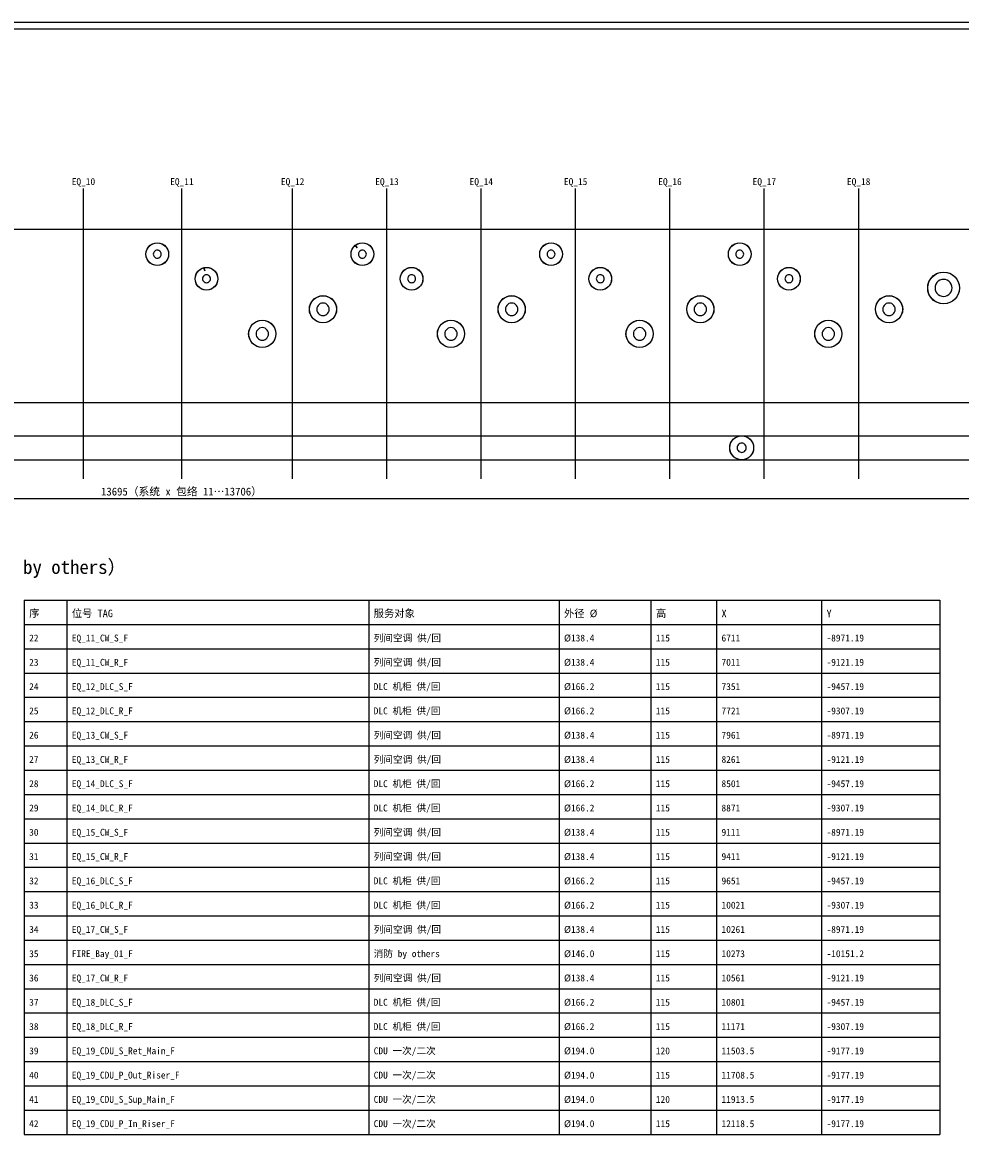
# Model space of a CAD drawing. Header units: metres. Extents: x 8 to 833, y 8 to 586.
# Tile 3 of 4: x 341 to 626, y 241 to 586. Entities that reach past the tile are written whole.
import ezdxf
from ezdxf.enums import TextEntityAlignment as Align

# ---------------------------------------------------------------- set-up
doc = ezdxf.new("R2010")
doc.units = ezdxf.units.M
for name, color, linetype in [('CL', 1, 'Continuous'), ('DECK-QC', 3, 'Continuous'), ('DIM', 7, 'Continuous'), ('FIRE-BYOTHERS', 253, 'Continuous'), ('FRAME', 7, 'Continuous'), ('GRID', 252, 'Continuous'), ('TEXT', 7, 'Continuous')]:
    doc.layers.add(name, color=color, linetype=linetype)
doc.styles.add('CN', font='simsun.ttc')

msp = doc.modelspace()

# ---------------------------------------------------------------- linework, layer by layer
at = {"layer": 'CL'}
for points in [[(359.05, 447), (359.05, 535.5)], [(389.05, 447), (389.05, 535.5)], [(422.8, 447), (422.8, 535.5)], [(451.55, 447), (451.55, 535.5)], [(480.3, 447), (480.3, 535.5)], [(509.05, 447), (509.05, 535.5)], [(537.8, 447), (537.8, 535.5)], [(566.55, 447), (566.55, 535.5)], [(595.3, 447), (595.3, 535.5)]]:
    msp.add_lwpolyline(points, dxfattribs=at)
at = {"layer": 'DECK-QC'}
for points in [[(378.43, 516.94), (378.84, 517.6), (379.39, 518.15), (380.05, 518.56), (380.78, 518.81), (381.55, 518.9), (382.32, 518.81), (383.05, 518.56), (383.71, 518.15), (384.26, 517.6), (384.67, 516.94), (384.92, 516.21), (385.01, 515.44), (384.92, 514.67), (384.67, 513.94), (384.26, 513.28), (383.71, 512.74), (383.05, 512.32), (382.32, 512.07), (381.55, 511.98), (380.78, 512.07), (380.05, 512.32), (379.39, 512.74), (378.84, 513.28), (378.43, 513.94), (378.18, 514.67), (378.09, 515.44), (378.18, 516.21), (378.43, 516.94)], [(440.93, 516.94), (441.34, 517.6), (441.89, 518.15), (442.55, 518.56), (443.28, 518.81), (444.05, 518.9), (444.82, 518.81), (445.55, 518.56), (446.21, 518.15), (446.76, 517.6), (447.17, 516.94), (447.42, 516.21), (447.51, 515.44), (447.42, 514.67), (447.17, 513.94), (446.76, 513.28), (446.21, 512.74), (445.55, 512.32), (444.82, 512.07), (444.05, 511.98), (443.28, 512.07), (442.55, 512.32), (441.89, 512.74), (441.34, 513.28), (440.93, 513.94), (440.68, 514.67), (440.59, 515.44), (440.68, 516.21), (440.93, 516.94)], [(442.49, 517.4), (442.49, 517.4), (441.89, 518.15), (442.49, 517.4)], [(498.43, 516.94), (498.84, 517.6), (499.39, 518.15), (500.05, 518.56), (500.78, 518.81), (501.55, 518.9), (502.32, 518.81), (503.05, 518.56), (503.71, 518.15), (504.26, 517.6), (504.67, 516.94), (504.92, 516.21), (505.01, 515.44), (504.92, 514.67), (504.67, 513.94), (504.26, 513.28), (503.71, 512.74), (503.05, 512.32), (502.32, 512.07), (501.55, 511.98), (500.78, 512.07), (500.05, 512.32), (499.39, 512.74), (498.84, 513.28), (498.43, 513.94), (498.18, 514.67), (498.09, 515.44), (498.18, 516.21), (498.43, 516.94)], [(555.93, 516.94), (556.34, 517.6), (556.89, 518.15), (557.55, 518.56), (558.28, 518.81), (559.05, 518.9), (559.82, 518.81), (560.55, 518.56), (561.21, 518.15), (561.76, 517.6), (562.17, 516.94), (562.42, 516.21), (562.51, 515.44), (562.42, 514.67), (562.17, 513.94), (561.76, 513.28), (561.21, 512.74), (560.55, 512.32), (559.82, 512.07), (559.05, 511.98), (558.28, 512.07), (557.55, 512.32), (556.89, 512.74), (556.34, 513.28), (555.93, 513.94), (555.68, 514.67), (555.59, 515.44), (555.68, 516.21), (555.93, 516.94)], [(380.6, 516.19), (380.46, 515.97), (380.37, 515.71), (380.34, 515.44), (380.37, 515.17), (380.46, 514.92), (380.6, 514.69), (380.8, 514.49), (381.02, 514.35), (381.28, 514.26), (381.55, 514.23), (381.82, 514.26), (382.07, 514.35), (382.3, 514.49), (382.5, 514.69), (382.64, 514.92), (382.73, 515.17), (382.76, 515.44), (382.73, 515.71), (382.64, 515.97), (382.5, 516.19), (382.3, 516.39), (382.07, 516.53), (381.82, 516.62), (381.55, 516.65), (381.28, 516.62), (381.02, 516.53), (380.8, 516.39), (380.6, 516.19)], [(443.1, 516.19), (442.96, 515.97), (442.87, 515.71), (442.84, 515.44), (442.87, 515.17), (442.96, 514.92), (443.1, 514.69), (443.3, 514.49), (443.53, 514.35), (443.78, 514.26), (444.05, 514.23), (444.32, 514.26), (444.58, 514.35), (444.8, 514.49), (445, 514.69), (445.14, 514.92), (445.23, 515.17), (445.26, 515.44), (445.23, 515.71), (445.14, 515.97), (445, 516.19), (444.8, 516.39), (444.58, 516.53), (444.32, 516.62), (444.05, 516.65), (443.78, 516.62), (443.53, 516.53), (443.3, 516.39), (443.1, 516.19)], [(500.6, 516.19), (500.46, 515.97), (500.37, 515.71), (500.34, 515.44), (500.37, 515.17), (500.46, 514.92), (500.6, 514.69), (500.8, 514.49), (501.02, 514.35), (501.28, 514.26), (501.55, 514.23), (501.82, 514.26), (502.07, 514.35), (502.3, 514.49), (502.5, 514.69), (502.64, 514.92), (502.73, 515.17), (502.76, 515.44), (502.73, 515.71), (502.64, 515.97), (502.5, 516.19), (502.3, 516.39), (502.07, 516.53), (501.82, 516.62), (501.55, 516.65), (501.28, 516.62), (501.02, 516.53), (500.8, 516.39), (500.6, 516.19)], [(558.1, 516.19), (557.96, 515.97), (557.87, 515.71), (557.84, 515.44), (557.87, 515.17), (557.96, 514.92), (558.1, 514.69), (558.3, 514.49), (558.53, 514.35), (558.78, 514.26), (559.05, 514.23), (559.32, 514.26), (559.58, 514.35), (559.8, 514.49), (560, 514.69), (560.14, 514.92), (560.23, 515.17), (560.26, 515.44), (560.23, 515.71), (560.14, 515.97), (560, 516.19), (559.8, 516.39), (559.58, 516.53), (559.32, 516.62), (559.05, 516.65), (558.78, 516.62), (558.53, 516.53), (558.3, 516.39), (558.1, 516.19)], [(393.43, 509.44), (393.84, 510.1), (394.39, 510.65), (395.05, 511.06), (395.78, 511.31), (396.55, 511.4), (397.32, 511.31), (398.05, 511.06), (398.71, 510.65), (399.26, 510.1), (399.67, 509.44), (399.92, 508.71), (400.01, 507.94), (399.92, 507.17), (399.67, 506.44), (399.26, 505.78), (398.71, 505.24), (398.05, 504.82), (397.32, 504.57), (396.55, 504.48), (395.78, 504.57), (395.05, 504.82), (394.39, 505.24), (393.84, 505.78), (393.43, 506.44), (393.18, 507.17), (393.09, 507.94), (393.18, 508.71), (393.43, 509.44)], [(395.99, 510.39), (395.99, 510.39), (395.78, 511.31), (395.99, 510.39)], [(455.93, 509.44), (456.34, 510.1), (456.89, 510.65), (457.55, 511.06), (458.28, 511.31), (459.05, 511.4), (459.82, 511.31), (460.55, 511.06), (461.21, 510.65), (461.76, 510.1), (462.17, 509.44), (462.42, 508.71), (462.51, 507.94), (462.42, 507.17), (462.17, 506.44), (461.76, 505.78), (461.21, 505.24), (460.55, 504.82), (459.82, 504.57), (459.05, 504.48), (458.28, 504.57), (457.55, 504.82), (456.89, 505.24), (456.34, 505.78), (455.93, 506.44), (455.68, 507.17), (455.59, 507.94), (455.68, 508.71), (455.93, 509.44)], [(513.43, 509.44), (513.84, 510.1), (514.39, 510.65), (515.05, 511.06), (515.78, 511.31), (516.55, 511.4), (517.32, 511.31), (518.05, 511.06), (518.71, 510.65), (519.26, 510.1), (519.67, 509.44), (519.92, 508.71), (520.01, 507.94), (519.92, 507.17), (519.67, 506.44), (519.26, 505.78), (518.71, 505.24), (518.05, 504.82), (517.32, 504.57), (516.55, 504.48), (515.78, 504.57), (515.05, 504.82), (514.39, 505.24), (513.84, 505.78), (513.43, 506.44), (513.18, 507.17), (513.09, 507.94), (513.18, 508.71), (513.43, 509.44)], [(570.93, 509.44), (571.34, 510.1), (571.89, 510.65), (572.55, 511.06), (573.28, 511.31), (574.05, 511.4), (574.82, 511.31), (575.55, 511.06), (576.21, 510.65), (576.76, 510.1), (577.17, 509.44), (577.42, 508.71), (577.51, 507.94), (577.42, 507.17), (577.17, 506.44), (576.76, 505.78), (576.21, 505.24), (575.55, 504.82), (574.82, 504.57), (574.05, 504.48), (573.28, 504.57), (572.55, 504.82), (571.89, 505.24), (571.34, 505.78), (570.93, 506.44), (570.68, 507.17), (570.59, 507.94), (570.68, 508.71), (570.93, 509.44)], [(616.45, 506.22), (616.81, 507.24), (617.38, 508.16), (618.15, 508.93), (619.07, 509.51), (620.1, 509.87), (621.18, 509.99), (622.25, 509.87), (623.28, 509.51), (624.2, 508.93), (624.97, 508.16), (625.54, 507.24), (625.9, 506.22), (626.03, 505.14), (625.9, 504.06), (625.54, 503.04), (624.97, 502.12), (624.2, 501.35), (623.28, 500.77), (622.25, 500.41), (621.18, 500.29), (620.1, 500.41), (619.07, 500.77), (618.15, 501.35), (617.38, 502.12), (616.81, 503.04), (616.45, 504.06), (616.33, 505.14), (616.45, 506.22)], [(395.6, 508.69), (395.46, 508.47), (395.37, 508.21), (395.34, 507.94), (395.37, 507.67), (395.46, 507.42), (395.6, 507.19), (395.8, 506.99), (396.02, 506.85), (396.28, 506.76), (396.55, 506.73), (396.82, 506.76), (397.07, 506.85), (397.3, 506.99), (397.5, 507.19), (397.64, 507.42), (397.73, 507.67), (397.76, 507.94), (397.73, 508.21), (397.64, 508.47), (397.5, 508.69), (397.3, 508.89), (397.07, 509.03), (396.82, 509.12), (396.55, 509.15), (396.28, 509.12), (396.02, 509.03), (395.8, 508.89), (395.6, 508.69)], [(458.1, 508.69), (457.96, 508.47), (457.87, 508.21), (457.84, 507.94), (457.87, 507.67), (457.96, 507.42), (458.1, 507.19), (458.3, 506.99), (458.52, 506.85), (458.78, 506.76), (459.05, 506.73), (459.32, 506.76), (459.57, 506.85), (459.8, 506.99), (460, 507.19), (460.14, 507.42), (460.23, 507.67), (460.26, 507.94), (460.23, 508.21), (460.14, 508.47), (460, 508.69), (459.8, 508.89), (459.57, 509.03), (459.32, 509.12), (459.05, 509.15), (458.78, 509.12), (458.52, 509.03), (458.3, 508.89), (458.1, 508.69)], [(515.6, 508.69), (515.46, 508.47), (515.37, 508.21), (515.34, 507.94), (515.37, 507.67), (515.46, 507.42), (515.6, 507.19), (515.8, 506.99), (516.02, 506.85), (516.28, 506.76), (516.55, 506.73), (516.82, 506.76), (517.07, 506.85), (517.3, 506.99), (517.5, 507.19), (517.64, 507.42), (517.73, 507.67), (517.76, 507.94), (517.73, 508.21), (517.64, 508.47), (517.5, 508.69), (517.3, 508.89), (517.07, 509.03), (516.82, 509.12), (516.55, 509.15), (516.28, 509.12), (516.02, 509.03), (515.8, 508.89), (515.6, 508.69)], [(573.1, 508.69), (572.96, 508.47), (572.87, 508.21), (572.84, 507.94), (572.87, 507.67), (572.96, 507.42), (573.1, 507.19), (573.3, 506.99), (573.52, 506.85), (573.78, 506.76), (574.05, 506.73), (574.32, 506.76), (574.58, 506.85), (574.8, 506.99), (575, 507.19), (575.14, 507.42), (575.23, 507.67), (575.26, 507.94), (575.23, 508.21), (575.14, 508.47), (575, 508.69), (574.8, 508.89), (574.58, 509.03), (574.32, 509.12), (574.05, 509.15), (573.78, 509.12), (573.52, 509.03), (573.3, 508.89), (573.1, 508.69)], [(619.14, 506.76), (618.83, 506.27), (618.64, 505.72), (618.58, 505.14), (618.64, 504.56), (618.83, 504.01), (619.14, 503.52), (619.55, 503.11), (620.05, 502.8), (620.6, 502.61), (621.18, 502.54), (621.75, 502.61), (622.3, 502.8), (622.8, 503.11), (623.21, 503.52), (623.52, 504.01), (623.71, 504.56), (623.78, 505.14), (623.71, 505.72), (623.52, 506.27), (623.21, 506.76), (622.8, 507.17), (622.3, 507.48), (621.75, 507.68), (621.18, 507.74), (620.6, 507.68), (620.05, 507.48), (619.55, 507.17), (619.14, 506.76)], [(428, 499.56), (428.31, 500.44), (428.8, 501.23), (429.46, 501.89), (430.25, 502.38), (431.13, 502.69), (432.05, 502.8), (432.97, 502.69), (433.85, 502.38), (434.64, 501.89), (435.3, 501.23), (435.79, 500.44), (436.1, 499.56), (436.2, 498.64), (436.1, 497.72), (435.79, 496.84), (435.3, 496.05), (434.64, 495.39), (433.85, 494.9), (432.97, 494.59), (432.05, 494.49), (431.13, 494.59), (430.25, 494.9), (429.46, 495.39), (428.8, 496.05), (428.31, 496.84), (428, 497.72), (427.89, 498.64), (428, 499.56)], [(430.56, 499.83), (430.33, 499.47), (430.19, 499.06), (430.14, 498.64), (430.19, 498.22), (430.33, 497.81), (430.56, 497.45), (430.86, 497.15), (431.22, 496.92), (431.63, 496.78), (432.05, 496.74), (432.47, 496.78), (432.88, 496.92), (433.24, 497.15), (433.54, 497.45), (433.77, 497.81), (433.91, 498.22), (433.95, 498.64), (433.91, 499.06), (433.77, 499.47), (433.54, 499.83), (433.24, 500.13), (432.88, 500.36), (432.47, 500.5), (432.05, 500.55), (431.63, 500.5), (431.22, 500.36), (430.86, 500.13), (430.56, 499.83)], [(485.5, 499.56), (485.81, 500.44), (486.3, 501.23), (486.96, 501.89), (487.75, 502.38), (488.63, 502.69), (489.55, 502.8), (490.47, 502.69), (491.35, 502.38), (492.14, 501.89), (492.8, 501.23), (493.29, 500.44), (493.6, 499.56), (493.71, 498.64), (493.6, 497.72), (493.29, 496.84), (492.8, 496.05), (492.14, 495.39), (491.35, 494.9), (490.47, 494.59), (489.55, 494.49), (488.63, 494.59), (487.75, 494.9), (486.96, 495.39), (486.3, 496.05), (485.81, 496.84), (485.5, 497.72), (485.4, 498.64), (485.5, 499.56)], [(488.06, 499.83), (487.83, 499.47), (487.69, 499.06), (487.65, 498.64), (487.69, 498.22), (487.83, 497.81), (488.06, 497.45), (488.36, 497.15), (488.72, 496.92), (489.13, 496.78), (489.55, 496.74), (489.97, 496.78), (490.38, 496.92), (490.74, 497.15), (491.04, 497.45), (491.27, 497.81), (491.41, 498.22), (491.46, 498.64), (491.41, 499.06), (491.27, 499.47), (491.04, 499.83), (490.74, 500.13), (490.38, 500.36), (489.97, 500.5), (489.55, 500.55), (489.13, 500.5), (488.72, 500.36), (488.36, 500.13), (488.06, 499.83)], [(543, 499.56), (543.31, 500.44), (543.8, 501.23), (544.46, 501.89), (545.25, 502.38), (546.13, 502.69), (547.05, 502.8), (547.97, 502.69), (548.85, 502.38), (549.64, 501.89), (550.3, 501.23), (550.79, 500.44), (551.1, 499.56), (551.21, 498.64), (551.1, 497.72), (550.79, 496.84), (550.3, 496.05), (549.64, 495.39), (548.85, 494.9), (547.97, 494.59), (547.05, 494.49), (546.13, 494.59), (545.25, 494.9), (544.46, 495.39), (543.8, 496.05), (543.31, 496.84), (543, 497.72), (542.89, 498.64), (543, 499.56)], [(545.56, 499.83), (545.33, 499.47), (545.19, 499.06), (545.14, 498.64), (545.19, 498.22), (545.33, 497.81), (545.56, 497.45), (545.86, 497.15), (546.22, 496.92), (546.63, 496.78), (547.05, 496.74), (547.47, 496.78), (547.88, 496.92), (548.24, 497.15), (548.54, 497.45), (548.77, 497.81), (548.91, 498.22), (548.96, 498.64), (548.91, 499.06), (548.77, 499.47), (548.54, 499.83), (548.24, 500.13), (547.88, 500.36), (547.47, 500.5), (547.05, 500.55), (546.63, 500.5), (546.22, 500.36), (545.86, 500.13), (545.56, 499.83)], [(600.5, 499.56), (600.81, 500.44), (601.3, 501.23), (601.96, 501.89), (602.75, 502.38), (603.63, 502.69), (604.55, 502.8), (605.47, 502.69), (606.35, 502.38), (607.14, 501.89), (607.8, 501.23), (608.29, 500.44), (608.6, 499.56), (608.71, 498.64), (608.6, 497.72), (608.29, 496.84), (607.8, 496.05), (607.14, 495.39), (606.35, 494.9), (605.47, 494.59), (604.55, 494.49), (603.63, 494.59), (602.75, 494.9), (601.96, 495.39), (601.3, 496.05), (600.81, 496.84), (600.5, 497.72), (600.4, 498.64), (600.5, 499.56)], [(603.06, 499.83), (602.83, 499.47), (602.69, 499.06), (602.65, 498.64), (602.69, 498.22), (602.83, 497.81), (603.06, 497.45), (603.36, 497.15), (603.72, 496.92), (604.13, 496.78), (604.55, 496.74), (604.97, 496.78), (605.38, 496.92), (605.74, 497.15), (606.04, 497.45), (606.27, 497.81), (606.41, 498.22), (606.46, 498.64), (606.41, 499.06), (606.27, 499.47), (606.04, 499.83), (605.74, 500.13), (605.38, 500.36), (604.97, 500.5), (604.55, 500.55), (604.13, 500.5), (603.72, 500.36), (603.36, 500.13), (603.06, 499.83)], [(409.5, 492.06), (409.81, 492.94), (410.3, 493.73), (410.96, 494.39), (411.75, 494.88), (412.63, 495.19), (413.55, 495.3), (414.47, 495.19), (415.35, 494.88), (416.14, 494.39), (416.8, 493.73), (417.29, 492.94), (417.6, 492.06), (417.7, 491.14), (417.6, 490.22), (417.29, 489.34), (416.8, 488.55), (416.14, 487.89), (415.35, 487.4), (414.47, 487.09), (413.55, 486.99), (412.63, 487.09), (411.75, 487.4), (410.96, 487.89), (410.3, 488.55), (409.81, 489.34), (409.5, 490.22), (409.39, 491.14), (409.5, 492.06)], [(412.06, 492.33), (411.83, 491.97), (411.69, 491.56), (411.64, 491.14), (411.69, 490.72), (411.83, 490.31), (412.06, 489.95), (412.36, 489.65), (412.72, 489.42), (413.13, 489.28), (413.55, 489.24), (413.97, 489.28), (414.38, 489.42), (414.74, 489.65), (415.04, 489.95), (415.27, 490.31), (415.41, 490.72), (415.45, 491.14), (415.41, 491.56), (415.27, 491.97), (415.04, 492.33), (414.74, 492.63), (414.38, 492.86), (413.97, 493), (413.55, 493.05), (413.13, 493), (412.72, 492.86), (412.36, 492.63), (412.06, 492.33)], [(467, 492.06), (467.31, 492.94), (467.8, 493.73), (468.46, 494.39), (469.25, 494.88), (470.13, 495.19), (471.05, 495.3), (471.97, 495.19), (472.85, 494.88), (473.64, 494.39), (474.3, 493.73), (474.79, 492.94), (475.1, 492.06), (475.21, 491.14), (475.1, 490.22), (474.79, 489.34), (474.3, 488.55), (473.64, 487.89), (472.85, 487.4), (471.97, 487.09), (471.05, 486.99), (470.13, 487.09), (469.25, 487.4), (468.46, 487.89), (467.8, 488.55), (467.31, 489.34), (467, 490.22), (466.9, 491.14), (467, 492.06)], [(469.56, 492.33), (469.33, 491.97), (469.19, 491.56), (469.15, 491.14), (469.19, 490.72), (469.33, 490.31), (469.56, 489.95), (469.86, 489.65), (470.22, 489.42), (470.63, 489.28), (471.05, 489.24), (471.47, 489.28), (471.88, 489.42), (472.24, 489.65), (472.54, 489.95), (472.77, 490.31), (472.91, 490.72), (472.96, 491.14), (472.91, 491.56), (472.77, 491.97), (472.54, 492.33), (472.24, 492.63), (471.88, 492.86), (471.47, 493), (471.05, 493.05), (470.63, 493), (470.22, 492.86), (469.86, 492.63), (469.56, 492.33)], [(524.5, 492.06), (524.81, 492.94), (525.3, 493.73), (525.96, 494.39), (526.75, 494.88), (527.63, 495.19), (528.55, 495.3), (529.47, 495.19), (530.35, 494.88), (531.14, 494.39), (531.8, 493.73), (532.29, 492.94), (532.6, 492.06), (532.7, 491.14), (532.6, 490.22), (532.29, 489.34), (531.8, 488.55), (531.14, 487.89), (530.35, 487.4), (529.47, 487.09), (528.55, 486.99), (527.63, 487.09), (526.75, 487.4), (525.96, 487.89), (525.3, 488.55), (524.81, 489.34), (524.5, 490.22), (524.39, 491.14), (524.5, 492.06)], [(527.06, 492.33), (526.83, 491.97), (526.69, 491.56), (526.64, 491.14), (526.69, 490.72), (526.83, 490.31), (527.06, 489.95), (527.36, 489.65), (527.72, 489.42), (528.13, 489.28), (528.55, 489.24), (528.97, 489.28), (529.38, 489.42), (529.74, 489.65), (530.04, 489.95), (530.27, 490.31), (530.41, 490.72), (530.45, 491.14), (530.41, 491.56), (530.27, 491.97), (530.04, 492.33), (529.74, 492.63), (529.38, 492.86), (528.97, 493), (528.55, 493.05), (528.13, 493), (527.72, 492.86), (527.36, 492.63), (527.06, 492.33)], [(582, 492.06), (582.31, 492.94), (582.8, 493.73), (583.46, 494.39), (584.25, 494.88), (585.13, 495.19), (586.05, 495.3), (586.97, 495.19), (587.85, 494.88), (588.64, 494.39), (589.3, 493.73), (589.79, 492.94), (590.1, 492.06), (590.21, 491.14), (590.1, 490.22), (589.79, 489.34), (589.3, 488.55), (588.64, 487.89), (587.85, 487.4), (586.97, 487.09), (586.05, 486.99), (585.13, 487.09), (584.25, 487.4), (583.46, 487.89), (582.8, 488.55), (582.31, 489.34), (582, 490.22), (581.9, 491.14), (582, 492.06)], [(584.56, 492.33), (584.33, 491.97), (584.19, 491.56), (584.15, 491.14), (584.19, 490.72), (584.33, 490.31), (584.56, 489.95), (584.86, 489.65), (585.22, 489.42), (585.63, 489.28), (586.05, 489.24), (586.47, 489.28), (586.88, 489.42), (587.24, 489.65), (587.54, 489.95), (587.77, 490.31), (587.91, 490.72), (587.96, 491.14), (587.91, 491.56), (587.77, 491.97), (587.54, 492.33), (587.24, 492.63), (586.88, 492.86), (586.47, 493), (586.05, 493.05), (585.63, 493), (585.22, 492.86), (584.86, 492.63), (584.56, 492.33)]]:
    msp.add_lwpolyline(points, close=True, dxfattribs=at)
at = {"layer": 'DIM'}
msp.add_lwpolyline([(46.55, 441), (731.3, 441)], dxfattribs=at)
for centre, radius in [((381.55, 515.44), 3.46), ((444.05, 515.44), 3.46), ((501.55, 515.44), 3.46), ((559.05, 515.44), 3.46), ((396.55, 507.94), 3.46), ((459.05, 507.94), 3.46), ((516.55, 507.94), 3.46), ((574.05, 507.94), 3.46), ((621.18, 505.14), 4.85), ((432.05, 498.64), 4.15), ((489.55, 498.64), 4.15), ((547.05, 498.64), 4.15), ((604.55, 498.64), 4.15), ((413.55, 491.14), 4.15), ((471.05, 491.14), 4.15), ((528.55, 491.14), 4.15), ((586.05, 491.14), 4.15), ((559.65, 456.44), 3.65)]:
    msp.add_circle(centre, radius, dxfattribs=at)
at = {"layer": 'FIRE-BYOTHERS'}
for points in [[(556, 456.44), (556.09, 457.25), (556.36, 458.02), (556.8, 458.72), (557.37, 459.29), (558.07, 459.73), (558.84, 460), (559.65, 460.09), (560.46, 460), (561.23, 459.73), (561.93, 459.29), (562.5, 458.72), (562.94, 458.02), (563.21, 457.25), (563.3, 456.44), (563.21, 455.63), (562.94, 454.86), (562.5, 454.16), (561.93, 453.59), (561.23, 453.15), (560.46, 452.88), (559.65, 452.79), (558.84, 452.88), (558.07, 453.15), (557.37, 453.59), (556.8, 454.16), (556.36, 454.86), (556.09, 455.63), (556, 456.44)], [(558.56, 457.31), (558.39, 457.05), (558.29, 456.75), (558.25, 456.44), (558.29, 456.13), (558.39, 455.83), (558.56, 455.57), (558.78, 455.35), (559.04, 455.18), (559.34, 455.08), (559.65, 455.04), (559.96, 455.08), (560.26, 455.18), (560.52, 455.35), (560.74, 455.57), (560.91, 455.83), (561.01, 456.13), (561.05, 456.44), (561.01, 456.75), (560.91, 457.05), (560.74, 457.31), (560.52, 457.54), (560.26, 457.7), (559.96, 457.81), (559.65, 457.84), (559.34, 457.81), (559.04, 457.7), (558.78, 457.54), (558.56, 457.31)]]:
    msp.add_lwpolyline(points, close=True, dxfattribs=at)
at = {"layer": 'FRAME'}
for points in [[(8, 8), (833, 8), (833, 586), (8, 586)], [(10, 10), (831, 10), (831, 584), (10, 584)]]:
    msp.add_lwpolyline(points, close=True, dxfattribs=at)
for points in [[(341, 410), (620, 410)], [(341, 410), (341, 247.2)], [(354, 410), (354, 247.2)], [(446, 410), (446, 247.2)], [(504, 410), (504, 247.2)], [(532, 410), (532, 247.2)], [(552, 410), (552, 247.2)], [(584, 410), (584, 247.2)], [(620, 410), (620, 247.2)], [(341, 402.6), (620, 402.6)], [(341, 395.2), (620, 395.2)], [(341, 387.8), (620, 387.8)], [(341, 380.4), (620, 380.4)], [(341, 373), (620, 373)], [(341, 365.6), (620, 365.6)], [(341, 358.2), (620, 358.2)], [(341, 350.8), (620, 350.8)], [(341, 343.4), (620, 343.4)], [(341, 336), (620, 336)], [(341, 328.6), (620, 328.6)], [(341, 321.2), (620, 321.2)], [(341, 313.8), (620, 313.8)], [(341, 306.4), (620, 306.4)], [(341, 299), (620, 299)], [(341, 291.6), (620, 291.6)], [(341, 284.2), (620, 284.2)], [(341, 276.8), (620, 276.8)], [(341, 269.4), (620, 269.4)], [(341, 262), (620, 262)], [(341, 254.6), (620, 254.6)], [(341, 247.2), (620, 247.2)]]:
    msp.add_lwpolyline(points, dxfattribs=at)
at = {"layer": 'GRID'}
for points in [[(46, 523.05), (736, 523.05)], [(46, 470.25), (736, 470.25)], [(46, 460.1), (736, 460.1)], [(46, 452.8), (736, 452.8)]]:
    msp.add_lwpolyline(points, dxfattribs=at)

# ---------------------------------------------------------------- texts
at = {"layer": 'DIM', "style": 'CN'}
msp.add_text('13695（系统 x 包络 11…13706）', height=2.4, dxfattribs=at).set_placement((388.92, 441.9), align=Align.CENTER)
at = {"layer": 'TEXT', "style": 'CN'}
for s, p in [('EQ_10', (359.05, 536.5)), ('EQ_11', (389.05, 536.5)), ('EQ_12', (422.8, 536.5)), ('EQ_13', (451.55, 536.5)), ('EQ_14', (480.3, 536.5)), ('EQ_15', (509.05, 536.5)), ('EQ_16', (537.8, 536.5)), ('EQ_17', (566.55, 536.5)), ('EQ_18', (595.3, 536.5))]:
    msp.add_text(s, height=2.1, dxfattribs=at).set_placement(p, align=Align.CENTER)
for s, height, p in [('穿甲板快接法兰坐标表  DECK QC FLANGE SCHEDULE（法兰面 EL.+2938；共 42 只 ＝ 本次供货 40 只 + 消防 2 只 by others）', 4.2, (46, 418)), ('序', 2.3, (342.5, 404.82)), ('位号 TAG', 2.3, (355.5, 404.82)), ('服务对象', 2.3, (447.5, 404.82)), ('外径 Ø', 2.3, (505.5, 404.82)), ('高', 2.3, (533.5, 404.82)), ('X', 2.3, (553.5, 404.82)), ('Y', 2.3, (585.5, 404.82)), ('列间空调 供/回', 2.1, (447.5, 397.42)), ('22', 2.1, (342.5, 397.42)), ('EQ_11_CW_S_F', 2.1, (355.5, 397.42)), ('Ø138.4', 2.1, (505.5, 397.42)), ('115', 2.1, (533.5, 397.42)), ('6711', 2.1, (553.5, 397.42)), ('-8971.19', 2.1, (585.5, 397.42)), ('23', 2.1, (342.5, 390.02)), ('EQ_11_CW_R_F', 2.1, (355.5, 390.02)), ('列间空调 供/回', 2.1, (447.5, 390.02)), ('Ø138.4', 2.1, (505.5, 390.02)), ('115', 2.1, (533.5, 390.02)), ('7011', 2.1, (553.5, 390.02)), ('-9121.19', 2.1, (585.5, 390.02)), ('24', 2.1, (342.5, 382.62)), ('EQ_12_DLC_S_F', 2.1, (355.5, 382.62)), ('DLC 机柜 供/回', 2.1, (447.5, 382.62)), ('Ø166.2', 2.1, (505.5, 382.62)), ('115', 2.1, (533.5, 382.62)), ('7351', 2.1, (553.5, 382.62)), ('-9457.19', 2.1, (585.5, 382.62)), ('25', 2.1, (342.5, 375.22)), ('EQ_12_DLC_R_F', 2.1, (355.5, 375.22)), ('DLC 机柜 供/回', 2.1, (447.5, 375.22)), ('Ø166.2', 2.1, (505.5, 375.22)), ('115', 2.1, (533.5, 375.22)), ('7721', 2.1, (553.5, 375.22)), ('-9307.19', 2.1, (585.5, 375.22)), ('26', 2.1, (342.5, 367.82)), ('EQ_13_CW_S_F', 2.1, (355.5, 367.82)), ('列间空调 供/回', 2.1, (447.5, 367.82)), ('Ø138.4', 2.1, (505.5, 367.82)), ('115', 2.1, (533.5, 367.82)), ('7961', 2.1, (553.5, 367.82)), ('-8971.19', 2.1, (585.5, 367.82)), ('27', 2.1, (342.5, 360.42)), ('EQ_13_CW_R_F', 2.1, (355.5, 360.42)), ('列间空调 供/回', 2.1, (447.5, 360.42)), ('Ø138.4', 2.1, (505.5, 360.42)), ('115', 2.1, (533.5, 360.42)), ('8261', 2.1, (553.5, 360.42)), ('-9121.19', 2.1, (585.5, 360.42)), ('28', 2.1, (342.5, 353.02)), ('EQ_14_DLC_S_F', 2.1, (355.5, 353.02)), ('DLC 机柜 供/回', 2.1, (447.5, 353.02)), ('Ø166.2', 2.1, (505.5, 353.02)), ('115', 2.1, (533.5, 353.02)), ('8501', 2.1, (553.5, 353.02)), ('-9457.19', 2.1, (585.5, 353.02)), ('DLC 机柜 供/回', 2.1, (447.5, 345.62)), ('29', 2.1, (342.5, 345.62)), ('EQ_14_DLC_R_F', 2.1, (355.5, 345.62)), ('Ø166.2', 2.1, (505.5, 345.62)), ('115', 2.1, (533.5, 345.62)), ('8871', 2.1, (553.5, 345.62)), ('-9307.19', 2.1, (585.5, 345.62)), ('30', 2.1, (342.5, 338.22)), ('EQ_15_CW_S_F', 2.1, (355.5, 338.22)), ('列间空调 供/回', 2.1, (447.5, 338.22)), ('Ø138.4', 2.1, (505.5, 338.22)), ('115', 2.1, (533.5, 338.22)), ('9111', 2.1, (553.5, 338.22)), ('-8971.19', 2.1, (585.5, 338.22)), ('31', 2.1, (342.5, 330.82)), ('EQ_15_CW_R_F', 2.1, (355.5, 330.82)), ('列间空调 供/回', 2.1, (447.5, 330.82)), ('Ø138.4', 2.1, (505.5, 330.82)), ('115', 2.1, (533.5, 330.82)), ('9411', 2.1, (553.5, 330.82)), ('-9121.19', 2.1, (585.5, 330.82)), ('32', 2.1, (342.5, 323.42)), ('EQ_16_DLC_S_F', 2.1, (355.5, 323.42)), ('DLC 机柜 供/回', 2.1, (447.5, 323.42)), ('Ø166.2', 2.1, (505.5, 323.42)), ('115', 2.1, (533.5, 323.42)), ('9651', 2.1, (553.5, 323.42)), ('-9457.19', 2.1, (585.5, 323.42)), ('33', 2.1, (342.5, 316.02)), ('EQ_16_DLC_R_F', 2.1, (355.5, 316.02)), ('DLC 机柜 供/回', 2.1, (447.5, 316.02)), ('Ø166.2', 2.1, (505.5, 316.02)), ('115', 2.1, (533.5, 316.02)), ('10021', 2.1, (553.5, 316.02)), ('-9307.19', 2.1, (585.5, 316.02)), ('34', 2.1, (342.5, 308.62)), ('EQ_17_CW_S_F', 2.1, (355.5, 308.62)), ('列间空调 供/回', 2.1, (447.5, 308.62)), ('Ø138.4', 2.1, (505.5, 308.62)), ('115', 2.1, (533.5, 308.62)), ('10261', 2.1, (553.5, 308.62)), ('-8971.19', 2.1, (585.5, 308.62)), ('35', 2.1, (342.5, 301.22)), ('FIRE_Bay_01_F', 2.1, (355.5, 301.22)), ('消防 by others', 2.1, (447.5, 301.22)), ('Ø146.0', 2.1, (505.5, 301.22)), ('115', 2.1, (533.5, 301.22)), ('10273', 2.1, (553.5, 301.22)), ('-10151.2', 2.1, (585.5, 301.22)), ('36', 2.1, (342.5, 293.82)), ('EQ_17_CW_R_F', 2.1, (355.5, 293.82)), ('列间空调 供/回', 2.1, (447.5, 293.82)), ('Ø138.4', 2.1, (505.5, 293.82)), ('115', 2.1, (533.5, 293.82)), ('10561', 2.1, (553.5, 293.82)), ('-9121.19', 2.1, (585.5, 293.82)), ('37', 2.1, (342.5, 286.42)), ('EQ_18_DLC_S_F', 2.1, (355.5, 286.42)), ('DLC 机柜 供/回', 2.1, (447.5, 286.42)), ('Ø166.2', 2.1, (505.5, 286.42)), ('115', 2.1, (533.5, 286.42)), ('10801', 2.1, (553.5, 286.42)), ('-9457.19', 2.1, (585.5, 286.42)), ('38', 2.1, (342.5, 279.02)), ('EQ_18_DLC_R_F', 2.1, (355.5, 279.02)), ('DLC 机柜 供/回', 2.1, (447.5, 279.02)), ('Ø166.2', 2.1, (505.5, 279.02)), ('115', 2.1, (533.5, 279.02)), ('11171', 2.1, (553.5, 279.02)), ('-9307.19', 2.1, (585.5, 279.02)), ('39', 2.1, (342.5, 271.62)), ('EQ_19_CDU_S_Ret_Main_F', 2.1, (355.5, 271.62)), ('CDU 一次/二次', 2.1, (447.5, 271.62)), ('Ø194.0', 2.1, (505.5, 271.62)), ('120', 2.1, (533.5, 271.62)), ('11503.5', 2.1, (553.5, 271.62)), ('-9177.19', 2.1, (585.5, 271.62)), ('40', 2.1, (342.5, 264.22)), ('EQ_19_CDU_P_Out_Riser_F', 2.1, (355.5, 264.22)), ('CDU 一次/二次', 2.1, (447.5, 264.22)), ('Ø194.0', 2.1, (505.5, 264.22)), ('115', 2.1, (533.5, 264.22)), ('11708.5', 2.1, (553.5, 264.22)), ('-9177.19', 2.1, (585.5, 264.22)), ('41', 2.1, (342.5, 256.82)), ('EQ_19_CDU_S_Sup_Main_F', 2.1, (355.5, 256.82)), ('CDU 一次/二次', 2.1, (447.5, 256.82)), ('Ø194.0', 2.1, (505.5, 256.82)), ('120', 2.1, (533.5, 256.82)), ('11913.5', 2.1, (553.5, 256.82)), ('-9177.19', 2.1, (585.5, 256.82)), ('42', 2.1, (342.5, 249.42)), ('EQ_19_CDU_P_In_Riser_F', 2.1, (355.5, 249.42)), ('CDU 一次/二次', 2.1, (447.5, 249.42)), ('Ø194.0', 2.1, (505.5, 249.42)), ('12118.5', 2.1, (553.5, 249.42)), ('-9177.19', 2.1, (585.5, 249.42)), ('115', 2.1, (533.5, 249.42))]:
    msp.add_text(s, height=height, dxfattribs=at).set_placement(p)

doc.saveas('drawing.dxf')
